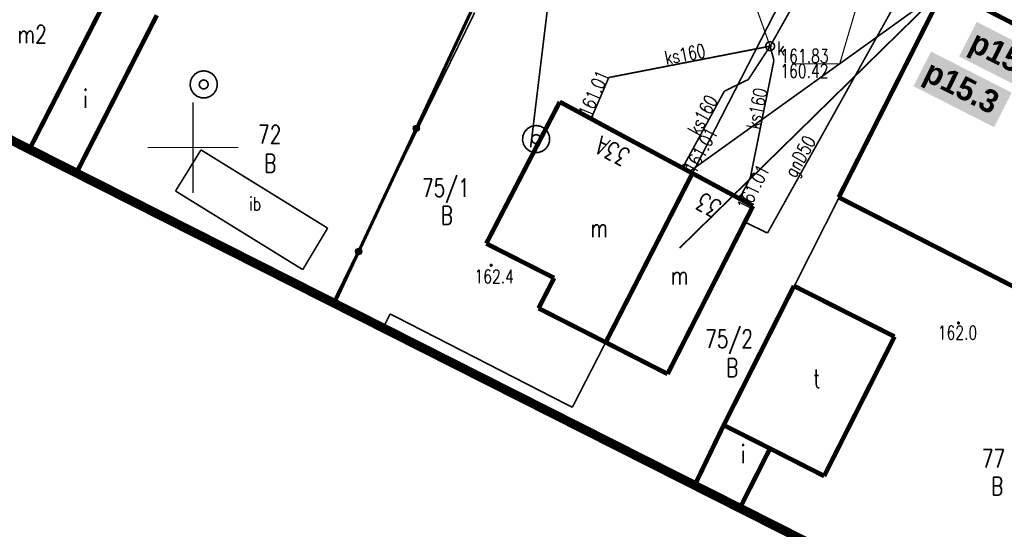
# Model space of a CAD drawing. Extents: x 0 to 7432618, y -40 to 5712028.
# Tile 25 of 165: x 7430490 to 7430545, y 5711579 to 5711607. Entities that reach past the tile are written whole.
import ezdxf
from ezdxf.enums import TextEntityAlignment as Align

# ---------------------------------------------------------------- set-up
doc = ezdxf.new("R2010")
doc.units = 0
doc.header["$MEASUREMENT"] = 0
for name, pattern in [('0', [1.5, 1, -0.5]), ('2218', [1, 0.5, -0.5]), ('3901', [0])]:
    doc.linetypes.add(name, pattern=pattern)
for name, color, linetype in [('Dzialki', 7, 'Continuous'), ('EADTD_T_0', 7, 'Continuous'), ('EGBB_E_T_0', 7, 'Continuous'), ('EGBB_L_0', 7, 'Continuous'), ('Numery_dzialek', 7, 'Continuous'), ('OTD_E_T_7', 7, 'Continuous'), ('OTD_L_14', 7, 'Continuous'), ('OTK_L_2', 7, 'Continuous'), ('OTO_L_0', 7, 'Continuous'), ('OTR_T_1', 7, 'Continuous'), ('P_SUTP_L_0', 7, 'Continuous'), ('SUEP_L_0', 7, 'Continuous'), ('SUGP_E_T_0', 7, 'Continuous'), ('SUGP_L_0', 7, 'Continuous'), ('SUK_E_T_4', 7, 'Continuous'), ('SUK_T_3', 7, 'Continuous'), ('SUKP_E_T_0', 7, 'Continuous'), ('SUKP_L_0', 7, 'Continuous'), ('SUKR_T_0', 7, 'Continuous'), ('SUW_T_3', 7, 'Continuous'), ('SUWR_T_0', 7, 'Continuous'), ('Uzytki', 7, 'Continuous'), ('zakres', 7, 'Continuous')]:
    doc.layers.add(name, color=color, linetype=linetype)
doc.layers.add('woda przyłącze', color=140, linetype='Continuous', lineweight=50)
doc.layers.add('woda sieć', color=150, linetype='Continuous', lineweight=70)
doc.styles.add('25', font='GOTHIC.TTF', dxfattribs={"oblique": 8, "height": 0.35})
doc.styles.add('STYL_ARIAL', font='simplex', dxfattribs={"width": 0.75, "oblique": 0.1})

msp = doc.modelspace()

# ---------------------------------------------------------------- hatches: boundary and pattern name
at = {"layer": 'woda sieć', "linetype": 'ByBlock'}
for points in [[(7430547.628, 5711604.664), (7430543.187, 5711606.927), (7430542.215, 5711605.021), (7430546.657, 5711602.758)], [(7430545.112, 5711603.028), (7430540.67, 5711605.291), (7430539.698, 5711603.385), (7430544.14, 5711601.122)]]:
    msp.add_hatch(color=256, dxfattribs=at).paths.add_polyline_path(points)

# ---------------------------------------------------------------- linework, layer by layer
at = {"layer": 'Dzialki', "color": 18, "true_color": 0x000000, "const_width": 0.09}
for points in [[(7430491.005, 5711599.894), (7430505.04, 5711627.38)], [(7430527.52, 5711598.58), (7430534.55, 5711612.29)], [(7430541.43, 5711608.78), (7430527.592, 5711581.404)], [(7430565.27, 5711596.61), (7430541.43, 5711608.78)], [(7430507.702, 5711591.456), (7430515.52, 5711607.44)], [(7430522.74, 5711589.26), (7430527.52, 5711598.58)], [(7430510.478, 5711590.053), (7430510.86, 5711590.83)], [(7430510.86, 5711590.83), (7430520.9, 5711585.68)], [(7430520.9, 5711585.68), (7430522.74, 5711589.26)]]:
    msp.add_lwpolyline(points, dxfattribs=at)
at = {"layer": 'EGBB_L_0', "color": 18, "true_color": 0x000000, "const_width": 0.25}
for points in [[(7430490.987, 5711599.903), (7430495.435, 5711608.604)], [(7430541.408, 5711608.772), (7430535.58, 5711597.255)], [(7430561.491, 5711598.512), (7430541.408, 5711608.772)], [(7430493.572, 5711598.597), (7430498.007, 5711607.296)], [(7430520.21, 5711602.52), (7430516.16, 5711594.71)], [(7430523.87, 5711600.54), (7430520.21, 5711602.52)], [(7430527.52, 5711598.58), (7430523.87, 5711600.54)], [(7430522.74, 5711589.26), (7430527.52, 5711598.58)], [(7430530.86, 5711596.78), (7430527.52, 5711598.58)], [(7430535.58, 5711597.255), (7430555.622, 5711587.015)], [(7430526.15, 5711587.52), (7430530.86, 5711596.78)], [(7430516.16, 5711594.71), (7430519.898, 5711592.81)], [(7430519.898, 5711592.81), (7430519.04, 5711591.14)], [(7430533.115, 5711592.372), (7430529.243, 5711584.697)], [(7430538.658, 5711589.577), (7430533.115, 5711592.372)], [(7430519.04, 5711591.14), (7430522.74, 5711589.26)], [(7430534.776, 5711581.893), (7430538.658, 5711589.577)], [(7430522.74, 5711589.26), (7430526.15, 5711587.52)], [(7430529.243, 5711584.697), (7430527.643, 5711581.379)], [(7430531.794, 5711583.41), (7430529.243, 5711584.697)], [(7430530.133, 5711580.12), (7430531.794, 5711583.41)], [(7430531.794, 5711583.41), (7430534.776, 5711581.893)]]:
    msp.add_lwpolyline(points, dxfattribs=at)
at = {"layer": 'OTD_L_14', "color": 18, "true_color": 0x000000, "const_width": 0.09}
for points in [[(7430500.438, 5711599.871), (7430499.037, 5711597.603)], [(7430507.416, 5711595.558), (7430500.438, 5711599.871)], [(7430499.037, 5711597.603), (7430506.047, 5711593.27)], [(7430506.047, 5711593.27), (7430507.416, 5711595.558)]]:
    msp.add_lwpolyline(points, dxfattribs=at)
at = {"layer": 'OTK_L_2', "color": 18, "linetype": '0', "true_color": 0x000000, "const_width": 0.09}
msp.add_lwpolyline([(7430541.408, 5711608.772), (7430550.636, 5711604.057)], dxfattribs=at)
at = {"layer": 'OTO_L_0', "color": 18, "linetype": '3901', "true_color": 0x000000, "const_width": 0.175}
msp.add_lwpolyline([(7430515.487, 5711607.854), (7430507.791, 5711591.411)], dxfattribs=at)
at = {"layer": 'OTO_L_0', "color": 18, "true_color": 0x000000}
for centre, radius in [((7430512.308, 5711601.062), 0.175), ((7430512.308, 5711601.062), 0.158), ((7430512.308, 5711601.062), 0.14), ((7430512.308, 5711601.062), 0.122), ((7430512.308, 5711601.062), 0.105), ((7430512.308, 5711601.062), 0.0875), ((7430512.308, 5711601.062), 0.07), ((7430512.308, 5711601.062), 0.0525), ((7430512.308, 5711601.062), 0.035), ((7430509.129, 5711594.269), 0.175), ((7430509.129, 5711594.269), 0.158), ((7430509.129, 5711594.269), 0.14), ((7430509.129, 5711594.269), 0.122), ((7430509.129, 5711594.269), 0.105), ((7430509.129, 5711594.269), 0.0875), ((7430509.129, 5711594.269), 0.07), ((7430509.129, 5711594.269), 0.0525), ((7430509.129, 5711594.269), 0.035)]:
    msp.add_circle(centre, radius, dxfattribs=at)
at = {"layer": 'OTR_T_1', "color": 18, "true_color": 0x000000, "const_width": 0.09}
for points in [[(7430516.429, 5711593.557), (7430516.461, 5711593.543), (7430516.474, 5711593.512), (7430516.461, 5711593.48), (7430516.429, 5711593.467), (7430516.397, 5711593.48), (7430516.384, 5711593.512), (7430516.397, 5711593.543), (7430516.429, 5711593.557)], [(7430542.182, 5711590.375), (7430542.213, 5711590.362), (7430542.227, 5711590.33), (7430542.213, 5711590.298), (7430542.182, 5711590.285), (7430542.15, 5711590.298), (7430542.137, 5711590.33), (7430542.15, 5711590.362), (7430542.182, 5711590.375)]]:
    msp.add_lwpolyline(points, dxfattribs=at)
at = {"layer": 'P_SUTP_L_0', "color": 30, "linetype": '0', "true_color": 0xff9100, "const_width": 0.09}
for points in [[(7430518.604, 5711600.01), (7430520.936, 5711619.231)], [(7430526.808, 5711594.454), (7430541.408, 5711608.772)]]:
    msp.add_lwpolyline(points, dxfattribs=at)
at = {"layer": 'SUEP_L_0', "color": 1, "linetype": '0', "true_color": 0xff0000, "const_width": 0.09}
msp.add_lwpolyline([(7430541.385, 5711608.748), (7430527.35, 5711598.671)], dxfattribs=at)
at = {"layer": 'SUGP_L_0', "color": 56, "true_color": 0x808000, "const_width": 0.09}
for points in [[(7430543.623, 5711616.76), (7430531.656, 5711595.286)], [(7430531.656, 5711595.286), (7430530.407, 5711595.889)]]:
    msp.add_lwpolyline(points, dxfattribs=at)
at = {"layer": 'SUK_T_3', "color": 36, "true_color": 0x803300, "const_width": 0.09}
msp.add_lwpolyline([(7430531.8, 5711605.84), (7430531.935, 5711605.8), (7430532.027, 5711605.694), (7430532.048, 5711605.554), (7430531.989, 5711605.426), (7430531.87, 5711605.35), (7430531.73, 5711605.35), (7430531.611, 5711605.426), (7430531.553, 5711605.554), (7430531.573, 5711605.694), (7430531.665, 5711605.8), (7430531.8, 5711605.84)], dxfattribs=at)
at = {"layer": 'SUKP_L_0', "color": 36, "true_color": 0x803300, "const_width": 0.09}
for points in [[(7430538.43, 5711617.33), (7430531.8, 5711605.59)], [(7430522.91, 5711603.86), (7430531.8, 5711605.59)], [(7430530.6, 5711603.75), (7430531.8, 5711605.59)], [(7430531.8, 5711605.59), (7430532.01, 5711604.8)], [(7430532.01, 5711604.8), (7430530.71, 5711598.34)], [(7430521.934, 5711601.587), (7430522.91, 5711603.86)], [(7430529.28, 5711603.11), (7430530.6, 5711603.75)], [(7430526.972, 5711598.874), (7430529.28, 5711603.11)], [(7430530.71, 5711598.34), (7430530.114, 5711597.182)]]:
    msp.add_lwpolyline(points, dxfattribs=at)
at = {"layer": 'SUKR_T_0', "color": 36, "true_color": 0x803300, "const_width": 0.065}
for points in [[(7430531.8, 5711605.59), (7430530.837, 5711608.266)], [(7430531.8, 5711605.652), (7430531.844, 5711605.634), (7430531.862, 5711605.59), (7430531.844, 5711605.546), (7430531.8, 5711605.527), (7430531.756, 5711605.546), (7430531.737, 5711605.59), (7430531.756, 5711605.634), (7430531.8, 5711605.652)], [(7430521.97, 5711601.732), (7430522.014, 5711601.714), (7430522.032, 5711601.67), (7430522.014, 5711601.626), (7430521.97, 5711601.607), (7430521.926, 5711601.626), (7430521.907, 5711601.67), (7430521.926, 5711601.714), (7430521.97, 5711601.732)], [(7430527.04, 5711599.062), (7430527.084, 5711599.044), (7430527.103, 5711599), (7430527.084, 5711598.956), (7430527.04, 5711598.938), (7430526.996, 5711598.956), (7430526.978, 5711599), (7430526.996, 5711599.044), (7430527.04, 5711599.062)], [(7430530.19, 5711597.393), (7430530.234, 5711597.374), (7430530.253, 5711597.33), (7430530.234, 5711597.286), (7430530.19, 5711597.268), (7430530.146, 5711597.286), (7430530.128, 5711597.33), (7430530.146, 5711597.374), (7430530.19, 5711597.393)]]:
    msp.add_lwpolyline(points, dxfattribs=at)
at = {"layer": 'SUW_T_3', "color": 5, "true_color": 0x0000ff, "const_width": 0.09}
for points in [[(7430500.589, 5711604.23), (7430500.833, 5711604.189), (7430501.05, 5711604.071), (7430501.217, 5711603.89), (7430501.317, 5711603.664), (7430501.337, 5711603.418), (7430501.276, 5711603.178), (7430501.141, 5711602.972), (7430500.946, 5711602.82), (7430500.713, 5711602.74), (7430500.466, 5711602.74), (7430500.232, 5711602.82), (7430500.038, 5711602.972), (7430499.903, 5711603.178), (7430499.842, 5711603.418), (7430499.862, 5711603.664), (7430499.962, 5711603.89), (7430500.129, 5711604.071), (7430500.346, 5711604.189), (7430500.589, 5711604.23)], [(7430500.589, 5711603.73), (7430500.725, 5711603.69), (7430500.817, 5711603.583), (7430500.837, 5711603.444), (7430500.778, 5711603.316), (7430500.66, 5711603.24), (7430500.519, 5711603.24), (7430500.401, 5711603.316), (7430500.342, 5711603.444), (7430500.362, 5711603.583), (7430500.454, 5711603.69), (7430500.589, 5711603.73)], [(7430518.905, 5711601.215), (7430519.149, 5711601.175), (7430519.366, 5711601.057), (7430519.533, 5711600.875), (7430519.632, 5711600.649), (7430519.652, 5711600.403), (7430519.592, 5711600.164), (7430519.457, 5711599.957), (7430519.262, 5711599.806), (7430519.028, 5711599.725), (7430518.782, 5711599.725), (7430518.548, 5711599.806), (7430518.353, 5711599.957), (7430518.218, 5711600.164), (7430518.158, 5711600.403), (7430518.178, 5711600.649), (7430518.277, 5711600.875), (7430518.444, 5711601.057), (7430518.662, 5711601.175), (7430518.905, 5711601.215)], [(7430518.905, 5711600.715), (7430519.04, 5711600.675), (7430519.132, 5711600.569), (7430519.152, 5711600.43), (7430519.094, 5711600.302), (7430518.975, 5711600.225), (7430518.835, 5711600.225), (7430518.716, 5711600.302), (7430518.657, 5711600.43), (7430518.678, 5711600.569), (7430518.77, 5711600.675), (7430518.905, 5711600.715)]]:
    msp.add_lwpolyline(points, dxfattribs=at)
at = {"layer": 'SUWR_T_0', "color": 5, "true_color": 0x0000ff, "const_width": 0.065}
for points in [[(7430536.486, 5711607.508), (7430535.633, 5711604.614)], [(7430533, 5711604.614), (7430535.633, 5711604.614)]]:
    msp.add_lwpolyline(points, dxfattribs=at)
at = {"layer": 'Uzytki', "color": 96, "linetype": '2218', "true_color": 0x008000, "const_width": 0.09}
msp.add_lwpolyline([(7430565.27, 5711596.61), (7430541.43, 5711608.78)], dxfattribs=at)
at = {"layer": 'zakres', "color": 18, "linetype": '0', "true_color": 0x000000, "const_width": 0.5}
msp.add_lwpolyline([(7430373.949, 5711738.752), (7430343.264, 5711674.558), (7430724.141, 5711482.075), (7430757.406, 5711547.147), (7430373.949, 5711738.752)], dxfattribs=at)
at = {"layer": 'zakres', "color": 18, "true_color": 0x000000, "const_width": 0.065}
for points in [[(7430500, 5711597.5), (7430500, 5711602.5)], [(7430497.5, 5711600), (7430502.5, 5711600)]]:
    msp.add_lwpolyline(points, dxfattribs=at)
at = {"layer": 'zakres', "color": 18, "true_color": 0x000000}
msp.add_point((7430500, 5711600), dxfattribs=at)

# ---------------------------------------------------------------- texts
at = {"layer": 'EADTD_T_0', "color": 18, "true_color": 0x000000, "style": 'STYL_ARIAL', "width": 0.75}
for s, rotation, p in [('33A', 153.09, (7430523.477, 5711600.503)), ('33', 151.65, (7430528.797, 5711597.526))]:
    msp.add_text(s, height=1, rotation=rotation, dxfattribs=at).set_placement(p, align=Align.BOTTOM_CENTER)
at = {"layer": 'EGBB_E_T_0', "color": 18, "true_color": 0x000000, "style": 'STYL_ARIAL', "width": 0.75}
for s, p in [('m2', (7430491.137, 5711606.246)), ('i', (7430494.079, 5711602.691)), ('m', (7430522.381, 5711595.568)), ('m', (7430526.817, 5711592.952)), ('t', (7430534.373, 5711587.259)), ('i', (7430530.307, 5711583.105))]:
    msp.add_text(s, height=1, dxfattribs=at).set_placement(p, align=Align.MIDDLE_CENTER)
at = {"layer": 'Numery_dzialek', "color": 18, "true_color": 0x000000, "style": 'STYL_ARIAL', "width": 0.75}
for s, p in [('72', (7430503.581, 5711601.226)), ('75/1', (7430512.613, 5711598.282)), ('75/2', (7430528.217, 5711589.954)), ('77', (7430543.47, 5711583.36))]:
    msp.add_text(s, height=1, dxfattribs=at).set_placement(p, align=Align.TOP_LEFT)
at = {"layer": 'OTD_E_T_7', "color": 18, "true_color": 0x000000, "style": 'STYL_ARIAL', "width": 0.75}
msp.add_text('ib', height=0.75, dxfattribs=at).set_placement((7430503.095, 5711596.898), align=Align.MIDDLE_LEFT)
at = {"layer": 'OTR_T_1', "color": 18, "true_color": 0x000000, "style": 'STYL_ARIAL', "width": 0.75}
msp.add_text('162.4', height=0.75, dxfattribs=at).set_placement((7430517.679, 5711593.266), align=Align.TOP_RIGHT)
msp.add_text('162.0', height=0.75, dxfattribs=at).set_placement((7430541.04, 5711590.169), align=Align.TOP_LEFT)
at = {"layer": 'SUGP_E_T_0', "color": 56, "true_color": 0x808000, "style": 'STYL_ARIAL', "width": 0.75}
msp.add_text('gnD50', height=0.75, rotation=60.8708, dxfattribs=at).set_placement((7430533.445, 5711599.51), align=Align.MIDDLE_CENTER)
at = {"layer": 'SUK_E_T_4', "color": 36, "true_color": 0x803300, "style": 'STYL_ARIAL', "width": 0.75}
msp.add_text('k', height=0.75, dxfattribs=at).set_placement((7430532.191, 5711604.867), align=Align.BOTTOM_LEFT)
at = {"layer": 'SUKP_E_T_0', "color": 36, "true_color": 0x803300, "style": 'STYL_ARIAL', "width": 0.75}
for rotation, p in [(11.0122, (7430527.107, 5711605.143)), (78.624, (7430531.064, 5711602.151)), (61.4091, (7430528.079, 5711601.794))]:
    msp.add_text('ks160', height=0.75, rotation=rotation, dxfattribs=at).set_placement(p, align=Align.MIDDLE_CENTER)
at = {"layer": 'SUKR_T_0', "color": 36, "true_color": 0x803300, "style": 'STYL_ARIAL', "width": 0.75}
for rotation, p in [(66.7698, (7430521.556, 5711601.761)), (61.4091, (7430527.345, 5711598.686)), (63.2562, (7430530.269, 5711596.608))]:
    msp.add_text('161.01', height=0.75, rotation=rotation, dxfattribs=at).set_placement(p, align=Align.MIDDLE_LEFT)
at = {"layer": 'SUWR_T_0', "color": 5, "true_color": 0x0000ff, "style": 'STYL_ARIAL', "width": 0.75}
for s, p in [('161.83', (7430532.371, 5711605.416)), ('160.42', (7430532.365, 5711604.601))]:
    msp.add_text(s, height=0.75, dxfattribs=at).set_placement(p, align=Align.TOP_LEFT)
at = {"layer": 'Uzytki', "color": 96, "true_color": 0x008000, "style": 'STYL_ARIAL', "width": 0.75}
for p in [(7430504.255, 5711598.332), (7430513.986, 5711595.466), (7430529.715, 5711587.068), (7430544.311, 5711580.536)]:
    msp.add_text('B', height=1, dxfattribs=at).set_placement(p, align=Align.BOTTOM_CENTER)
at = {"layer": 'woda przyłącze', "color": 0, "char_height": 1.26, "attachment_point": 1, "rotation": 333, "style": '25'}
for s, insert in [('\\fCentury Gothic|b1|i0;\\Q-1;p15.2', (7430543.251, 5711606.518)), ('\\fCentury Gothic|b1|i0;\\Q-1;p15.3', (7430540.734, 5711604.882))]:
    msp.add_mtext_dynamic_manual_height_columns(s, width=15.63873, gutter_width=5, heights=[0], dxfattribs=dict(at, insert=insert))

doc.saveas('drawing.dxf')
